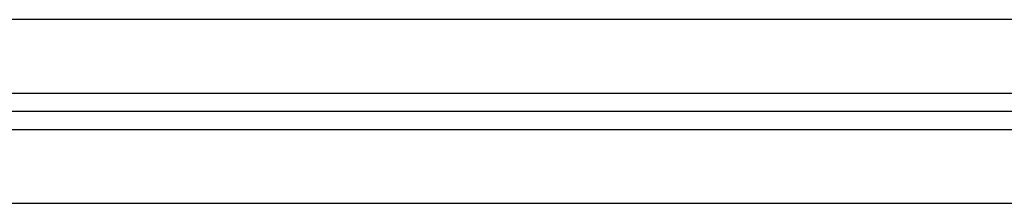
# Model space of a CAD drawing. Header units: inches. Extents: x 34737 to 291769, y 4926 to 74566.
# Tile 230 of 256: x 257621 to 257722, y 31039 to 31058. Entities that reach past the tile are written whole.
import ezdxf

# ---------------------------------------------------------------- set-up
doc = ezdxf.new("R2010")
doc.units = ezdxf.units.IN
doc.header["$LTSCALE"] = 300
doc.linetypes.add('AM_DIN_G_W050', pattern=[13.75, 9.75, -1.5, 1, -1.5])
doc.layers.add('!_A_01_TENKÁ', color=8, linetype='Continuous', lineweight=13)
doc.layers.add('AM_7', color=4, linetype='AM_DIN_G_W050', lineweight=25)

msp = doc.modelspace()

# ---------------------------------------------------------------- linework, layer by layer
at = {"layer": '!_A_01_TENKÁ', "color": 7, "lineweight": -3}
for p, q in [((258306.97, 31057.91), (255431.97, 31057.91)), ((255431.97, 31050.41), (258306.97, 31050.41)), ((258306.97, 31046.66), (255431.97, 31046.66)), ((255431.97, 31039.16), (258306.97, 31039.16))]:
    msp.add_line(p, q, dxfattribs=at)
at = {"layer": 'AM_7', "color": 7, "lineweight": -3}
msp.add_line((258306.97, 31048.53), (255414.2, 31048.53), dxfattribs=at)

doc.saveas('drawing.dxf')
